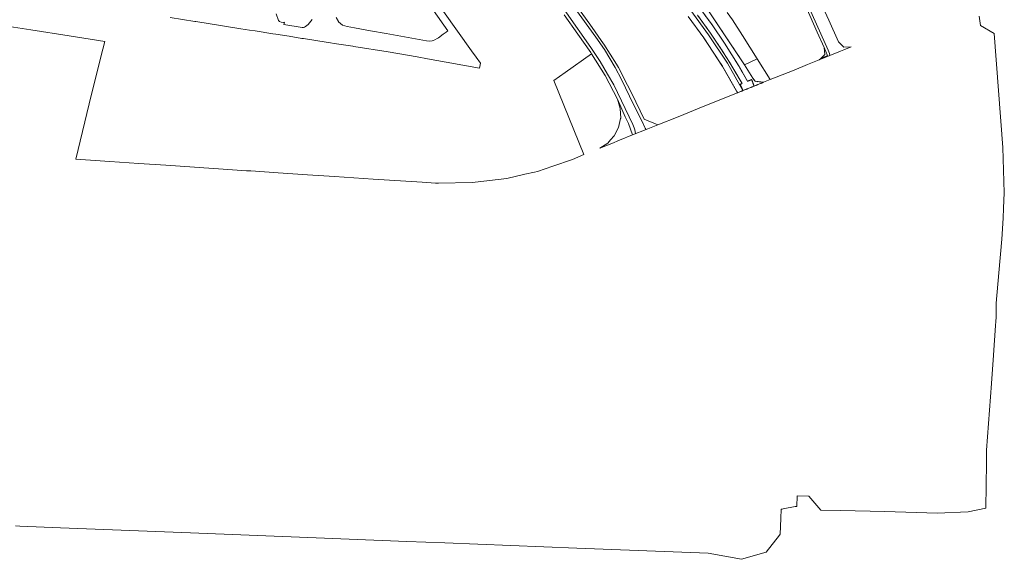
# Model space of a CAD drawing. Header units: millimetres. Extents: x -191 to 81095, y -508122 to 28741.
# Tile 213 of 251: x 5745 to 6256, y 9188 to 9468. Entities that reach past the tile are written whole.
import ezdxf

# ---------------------------------------------------------------- set-up
doc = ezdxf.new("R2010")
doc.units = ezdxf.units.MM
doc.linetypes.add('VE22-087 DB - VST Hervest-Dorsten ALK VA2736$0$1', pattern=[0])
doc.linetypes.add('VE22-087 DB - VST Hervest-Dorsten ALK VA2736$0$2', pattern=[0.16, 0.06, -0.1])
for name, color, linetype, lineweight in [('VE22-087 DB - VST Hervest-Dorsten ALK VA2736$0$AX_Flurstueck', 9, 'VE22-087 DB - VST Hervest-Dorsten ALK VA2736$0$1', 18), ('VE22-087 DB - VST Hervest-Dorsten ALK VA2736$0$AX_Strassenverkehr', 7, 'VE22-087 DB - VST Hervest-Dorsten ALK VA2736$0$1', 18), ('VE22-087 DB - VST Hervest-Dorsten ALK VA2736$0$AX_Strassenverkehrsanlage', 7, 'VE22-087 DB - VST Hervest-Dorsten ALK VA2736$0$1', 18), ('VE22-087 DB - VST Hervest-Dorsten ALK VA2736$0$AX_Vegetationsmerkmal', 7, 'VE22-087 DB - VST Hervest-Dorsten ALK VA2736$0$1', 18), ('VE22-087 DB - VST Hervest-Dorsten ALK VA2736$0$AX_Weg', 7, 'VE22-087 DB - VST Hervest-Dorsten ALK VA2736$0$1', 18), ('VE22-087 DB - VST Hervest-Dorsten ALK VA2736$0$AX_Wohnbauflaeche', 7, 'VE22-087 DB - VST Hervest-Dorsten ALK VA2736$0$1', 18), ('VE22-087 DB - VST Hervest-Dorsten ALK VA2736$0$Flurgrenzen', 9, 'VE22-087 DB - VST Hervest-Dorsten ALK VA2736$0$1', 18)]:
    doc.layers.add(name, color=color, linetype=linetype, lineweight=lineweight)
doc.layers.add('XREF ALK Kataster', color=251, linetype='Continuous')

# ---------------------------------------------------------------- blocks, each defined once
blk = doc.blocks.new('VE22-087 DB - VST Hervest-Dorsten ALK VA2736')
at = {"layer": 'VE22-087 DB - VST Hervest-Dorsten ALK VA2736$0$AX_Flurstueck', "linetype": 'VE22-087 DB - VST Hervest-Dorsten ALK VA2736$0$1', "lineweight": 13, "ltscale": 0.5}
for points in [[(6152.77, 9474.73, 0), (6158.52, 9461.83, 0), (6162.07, 9453.84, 0), (6162.38, 9450.15, 0), (6160.34, 9448.21, 0), (6159.52, 9447.43, 0), (6165.1, 9449.69, 0), (6170.56, 9451.89, 0), (6172.38, 9452.63, 0), (6176.13, 9454.14, 0), (6172.25, 9454.08, 0), (6169.47, 9456.82, 0), (6164.48, 9468.01, 0), (6158.19, 9482.14, 0)], [(6064.05, 9512.96, 0), (6102.18, 9460.42, 0), (6111.98, 9445.7, 0), (6120.01, 9431.49, 0), (6125.75, 9433.8, 0), (6130.67, 9435.78, 0), (6134.15, 9437.19, 0), (6127.3, 9448.02, 0), (6119.67, 9460.08, 0), (6114.56, 9468.18, 0), (6111.86, 9471.98, 0)], [(6091.54, 9469.96, 0), (6099.65, 9458.79, 0), (6109.45, 9444.06, 0), (6117.22, 9430.36, 0), (6120.01, 9431.49, 0), (6111.98, 9445.7, 0), (6102.18, 9460.42, 0), (6064.05, 9512.96, 0)], [(6027.19, 9470.83, 0), (6034.36, 9460.73, 0), (6041.11, 9451.2, 0), (6041.48, 9450.61, 0), (6048.48, 9439.4, 0), (6054.84, 9426.96, 0), (6056.32, 9422.21, 0), (6056.58, 9417.26, 0), (6056.53, 9417.03, 0), (6055.49, 9412.41, 0), (6053.21, 9408.01, 0), (6051.32, 9405.88, 0), (6049.87, 9404.25, 0), (6045.7, 9401.6, 0), (6051.89, 9404.09, 0), (6055.94, 9405.72, 0), (6062.7, 9408.44, 0), (6069.81, 9411.29, 0), (6075.91, 9413.75, 0), (6068.73, 9416.67, 0), (6062.27, 9430.05, 0), (6060.1, 9434.28, 0), (6055.44, 9443.4, 0), (6054.3, 9445.23, 0), (6047.83, 9455.6, 0), (6047.7, 9455.79, 0), (6040.51, 9465.91, 0), (6033.33, 9476.01, 0)], [(5959.42, 9473.08, 0), (5966.92, 9462.46, 0), (5966.1, 9461.88, 0), (5964.46, 9460.71, 0), (5962.01, 9458.95, 0), (5961.38, 9458.51, 0), (5960.12, 9457.75, 0), (5959.36, 9457.52, 0), (5958.71, 9457.33, 0), (5957.22, 9457.14, 0), (5955.85, 9457.26, 0), (5955.78, 9457.26, 0), (5934.92, 9461.04, 0), (5926.77, 9462.52, 0), (5918.55, 9464.01, 0), (5914.63, 9464.72, 0), (5912.16, 9465.53, 0), (5910.16, 9467.21, 0), (5910.1, 9467.31, 0), (5908.9, 9469.46, 0)], [(5822.81, 9469.42, 0), (5835.64, 9467.39, 0), (5836.13, 9467.31, 0), (5850.03, 9465.11, 0), (5859.45, 9463.62, 0), (5863.91, 9462.92, 0), (5866.86, 9462.45, 0), (5876.05, 9460.99, 0), (5877.73, 9460.73, 0), (5884.53, 9459.66, 0), (5891.22, 9458.6, 0), (5891.99, 9458.48, 0), (5899.49, 9457.3, 0), (5906.07, 9456.26, 0), (5907.98, 9455.96, 0), (5917.6, 9454.48, 0), (5918.1, 9454.4, 0), (5936.01, 9451.62, 0), (5950.91, 9448.93, 0), (5956.33, 9447.95, 0), (5966.07, 9446.19, 0), (5983.3, 9443.14, 0), (5983.77, 9445.68, 0), (5981.52, 9448.85, 0), (5979.15, 9452.19, 0), (5971.92, 9462.36, 0), (5964.71, 9472.54, 0)]]:
    blk.add_polyline3d(points, dxfattribs=at)
at = {"layer": 'VE22-087 DB - VST Hervest-Dorsten ALK VA2736$0$AX_Strassenverkehr', "color": 253, "linetype": 'VE22-087 DB - VST Hervest-Dorsten ALK VA2736$0$1', "lineweight": 13, "ltscale": 0.5, "true_color": 0x999999}
for points in [[(6152.77, 9474.73, 0), (6158.52, 9461.83, 0), (6162.07, 9453.84, 0), (6163.91, 9449.71, 0), (6160.34, 9448.21, 0), (6159.52, 9447.43, 0), (6165.1, 9449.69, 0), (6170.56, 9451.89, 0), (6172.38, 9452.63, 0), (6176.13, 9454.14, 0), (6172.25, 9454.08, 0), (6169.47, 9456.82, 0), (6164.48, 9468.01, 0), (6158.19, 9482.14, 0)], [(6027.19, 9470.83, 0), (6034.36, 9460.73, 0), (6041.11, 9451.2, 0), (6041.48, 9450.61, 0), (6048.48, 9439.4, 0), (6054.84, 9426.96, 0), (6058.95, 9417.92, 0), (6060.53, 9414.33, 0), (6062.7, 9408.44, 0), (6069.81, 9411.29, 0), (6075.91, 9413.75, 0), (6068.73, 9416.67, 0), (6062.27, 9430.05, 0), (6060.1, 9434.28, 0), (6055.44, 9443.4, 0), (6054.3, 9445.23, 0), (6047.83, 9455.6, 0), (6047.7, 9455.79, 0), (6040.51, 9465.91, 0), (6033.33, 9476.01, 0)], [(5896.45, 9468.4, 0), (5894.37, 9465.8, 0), (5893.09, 9464.68, 0), (5892.54, 9464.38, 0), (5891.99, 9464.29, 0), (5891.26, 9464.32, 0), (5881.83, 9465.85, 0), (5882.08, 9467, 0), (5881.55, 9466.85, 0), (5880.5, 9466.94, 0), (5879.6, 9467.28, 0), (5879.12, 9467.95, 0), (5877.85, 9471.37, 0)], [(5822.81, 9469.42, 0), (5835.64, 9467.39, 0), (5836.13, 9467.31, 0), (5850.03, 9465.11, 0), (5859.45, 9463.62, 0), (5863.91, 9462.92, 0), (5866.86, 9462.45, 0), (5876.05, 9460.99, 0), (5877.73, 9460.73, 0), (5884.53, 9459.66, 0), (5891.22, 9458.6, 0), (5891.99, 9458.48, 0), (5899.49, 9457.3, 0), (5906.07, 9456.26, 0), (5907.98, 9455.96, 0), (5917.6, 9454.48, 0), (5918.1, 9454.4, 0), (5936.01, 9451.62, 0), (5950.91, 9448.93, 0), (5956.33, 9447.95, 0), (5966.07, 9446.19, 0), (5983.3, 9443.14, 0), (5983.77, 9445.68, 0), (5981.52, 9448.85, 0), (5979.15, 9452.19, 0), (5971.92, 9462.36, 0), (5964.71, 9472.54, 0)], [(5959.42, 9473.08, 0), (5966.92, 9462.46, 0), (5966.1, 9461.88, 0), (5964.46, 9460.71, 0), (5962.01, 9458.95, 0), (5961.38, 9458.51, 0), (5960.12, 9457.75, 0), (5959.36, 9457.52, 0), (5958.71, 9457.33, 0), (5957.22, 9457.14, 0), (5955.85, 9457.26, 0), (5955.78, 9457.26, 0), (5934.92, 9461.04, 0), (5926.77, 9462.52, 0), (5918.55, 9464.01, 0), (5914.63, 9464.72, 0), (5912.16, 9465.53, 0), (5910.16, 9467.21, 0), (5910.1, 9467.31, 0), (5908.9, 9469.46, 0)]]:
    blk.add_polyline3d(points, dxfattribs=at)
at = {"layer": 'VE22-087 DB - VST Hervest-Dorsten ALK VA2736$0$AX_Strassenverkehrsanlage', "color": 7, "linetype": 'VE22-087 DB - VST Hervest-Dorsten ALK VA2736$0$1', "lineweight": 13, "ltscale": 0.5, "true_color": 0xf7f7f0}
for points in [[(6165.1, 9449.69, 0), (6164.92, 9450.71, 0), (6164.13, 9452.54, 0), (6148.31, 9488.04, 0), (6133.63, 9521.27, 0), (6132.83, 9523.06, 0), (6132.17, 9524.18, 0), (6131.44, 9524.98, 0), (6130.46, 9525.44, 0), (6129.5, 9525.79, 0), (6128.56, 9525.93, 0), (6127.26, 9525.75, 0), (6125.81, 9525.22, 0), (6121.41, 9523.37, 0), (6116.99, 9533.79, 0), (6111.71, 9547.12, 0), (6106.57, 9559.85, 0), (6093.1, 9593.31, 0), (6083.66, 9616.69, 0), (6081.83, 9620.53, 0), (6081.46, 9621.2, 0)], [(6064.21, 9409.04, 0), (6064.1, 9410.24, 0), (6063.92, 9411.13, 0), (6063.57, 9412.13, 0), (6062.81, 9413.83, 0), (6052.92, 9434.4, 0), (6049.75, 9440.01, 0), (6045.88, 9446.65, 0), (6041.13, 9453.8, 0), (6028.45, 9471.77, 0), (6016.5, 9488.5, 0), (6001.05, 9510.28, 0), (5985.91, 9531.2, 0), (5984.22, 9533.81, 0), (5982.55, 9536.7, 0), (5978.68, 9544.6, 0), (5975.97, 9550.64, 0), (5967.2, 9572.82, 0), (5966.76, 9573.93, 0), (5966.36, 9574.59, 0)], [(5972.05, 9576.89, 0), (5971.89, 9576.31, 0), (5971.89, 9575.88, 0), (5971.96, 9575.4, 0), (5974, 9569.64, 0), (5977.17, 9561.11, 0), (5982.55, 9548.47, 0), (5985.02, 9543.39, 0), (5988.07, 9537.79, 0), (5991.77, 9532.16, 0), (6002.3, 9517.16, 0), (6015.47, 9498.6, 0), (6027.83, 9481.3, 0), (6043.62, 9459.16, 0), (6048.08, 9452.73, 0), (6053.72, 9443.39, 0), (6057.06, 9437.26, 0), (6063.25, 9424.34, 0), (6067.62, 9415.45, 0), (6068.9, 9412.64, 0), (6069.27, 9412.01, 0), (6069.81, 9411.29, 0)]]:
    blk.add_polyline3d(points, dxfattribs=at)
at = {"layer": 'VE22-087 DB - VST Hervest-Dorsten ALK VA2736$0$AX_Vegetationsmerkmal', "color": 7, "linetype": 'VE22-087 DB - VST Hervest-Dorsten ALK VA2736$0$1', "lineweight": 13, "ltscale": 0.5}
for points in [[(6091.54, 9469.96, 0), (6099.65, 9458.79, 0), (6109.45, 9444.06, 0), (6117.22, 9430.36, 0), (6120.01, 9431.49, 0), (6118.54, 9434.75, 0), (6119.57, 9435.16, 0), (6115.25, 9442.42, 0), (6112.99, 9446.21, 0), (6108.38, 9453.55, 0), (6103.15, 9461.34, 0), (6096.44, 9470.69, 0)], [(6097.07, 9474.9, 0), (6103.93, 9465.7, 0), (6110.45, 9456.04, 0), (6118.02, 9443.93, 0), (6122.3, 9436.32, 0), (6124.51, 9437.19, 0), (6125.75, 9433.8, 0), (6130.67, 9435.78, 0), (6126.28, 9436.31, 0), (6125.07, 9437.96, 0), (6120.83, 9444.88, 0), (6096.85, 9480.84, 0)], [(6120.83, 9444.88, 0), (6096.85, 9480.84, 0), (6088.9, 9492.36, 0), (6071.27, 9516.14, 0), (6063.56, 9527.26, 0), (6056.59, 9538.82, 0), (6050.47, 9550.83, 0), (6045.24, 9562.91, 0), (6040.27, 9575.42, 0), (6035.61, 9588.98, 0), (6033.04, 9601.13, 0)]]:
    blk.add_polyline3d(points, dxfattribs=at)
at = {"layer": 'VE22-087 DB - VST Hervest-Dorsten ALK VA2736$0$AX_Weg', "color": 7, "linetype": 'VE22-087 DB - VST Hervest-Dorsten ALK VA2736$0$2', "lineweight": 13, "ltscale": 0.5}
for points in [[(6091.54, 9469.96, 0), (6099.65, 9458.79, 0), (6109.45, 9444.06, 0), (6117.22, 9430.36, 0), (6120.01, 9431.49, 0), (6118.54, 9434.75, 0), (6119.57, 9435.16, 0), (6115.25, 9442.42, 0), (6112.99, 9446.21, 0), (6108.38, 9453.55, 0), (6103.15, 9461.34, 0), (6096.44, 9470.69, 0)], [(6096.44, 9470.69, 0), (6103.15, 9461.34, 0), (6108.38, 9453.55, 0), (6112.99, 9446.21, 0), (6115.25, 9442.42, 0), (6119.57, 9435.16, 0), (6118.54, 9434.75, 0), (6120.01, 9431.49, 0), (6125.75, 9433.8, 0), (6124.51, 9437.19, 0), (6122.3, 9436.32, 0), (6118.02, 9443.93, 0), (6110.45, 9456.04, 0), (6103.93, 9465.7, 0), (6097.07, 9474.9, 0)], [(6097.07, 9474.9, 0), (6103.93, 9465.7, 0), (6110.45, 9456.04, 0), (6118.02, 9443.93, 0), (6122.3, 9436.32, 0), (6124.51, 9437.19, 0), (6125.75, 9433.8, 0), (6130.67, 9435.78, 0), (6126.28, 9436.31, 0), (6125.07, 9437.96, 0), (6120.83, 9444.88, 0), (6096.85, 9480.84, 0)]]:
    blk.add_polyline3d(points, dxfattribs=at)
at = {"layer": 'VE22-087 DB - VST Hervest-Dorsten ALK VA2736$0$AX_Wohnbauflaeche', "color": 253, "linetype": 'VE22-087 DB - VST Hervest-Dorsten ALK VA2736$0$1', "lineweight": 13, "ltscale": 0.5, "true_color": 0x999999}
for points in [[(6111.86, 9471.98, 0), (6114.56, 9468.18, 0), (6119.67, 9460.08, 0), (6127.3, 9448.02, 0), (6120.83, 9444.88, 0), (6125.07, 9437.96, 0), (6126.28, 9436.31, 0), (6130.67, 9435.78, 0), (6134.15, 9437.19, 0), (6146.49, 9442.15, 0), (6153.4, 9444.95, 0), (6159.52, 9447.43, 0), (6160.34, 9448.21, 0), (6163.91, 9449.71, 0), (6162.07, 9453.84, 0), (6158.52, 9461.83, 0), (6152.77, 9474.73, 0)], [(6033.33, 9476.01, 0), (6040.51, 9465.91, 0), (6047.7, 9455.79, 0), (6047.83, 9455.6, 0), (6054.3, 9445.23, 0), (6055.44, 9443.4, 0), (6060.1, 9434.28, 0), (6062.27, 9430.05, 0), (6068.73, 9416.67, 0), (6075.91, 9413.75, 0), (6086.3, 9417.92, 0), (6100.21, 9423.52, 0), (6117.22, 9430.36, 0), (6109.45, 9444.06, 0), (6099.65, 9458.79, 0), (6091.54, 9469.96, 0)], [(5964.71, 9472.54, 0), (5971.92, 9462.36, 0), (5979.15, 9452.19, 0), (5981.52, 9448.85, 0), (5983.77, 9445.68, 0), (5983.3, 9443.14, 0), (5966.07, 9446.19, 0), (5956.33, 9447.95, 0), (5950.91, 9448.93, 0), (5936.01, 9451.62, 0), (5918.1, 9454.4, 0), (5917.6, 9454.48, 0), (5907.98, 9455.96, 0), (5906.07, 9456.26, 0), (5899.49, 9457.3, 0), (5891.99, 9458.48, 0), (5891.22, 9458.6, 0), (5884.53, 9459.66, 0), (5877.73, 9460.73, 0), (5876.05, 9460.99, 0), (5866.86, 9462.45, 0), (5863.91, 9462.92, 0), (5859.45, 9463.62, 0), (5850.03, 9465.11, 0), (5836.13, 9467.31, 0), (5835.64, 9467.39, 0), (5822.81, 9469.42, 0)], [(5739.26, 9464.81, 0), (5750.62, 9463.02, 0), (5770.5, 9459.88, 0), (5788.86, 9456.99, 0), (5787.85, 9452.97, 0), (5782.16, 9430.3, 0), (5780.77, 9424.55, 0), (5773.82, 9395.82, 0), (5791.55, 9394.64, 0), (5806.53, 9393.64, 0), (5820.62, 9392.7, 0), (5835.45, 9391.72, 0), (5837.8, 9391.56, 0), (5850.38, 9390.72, 0), (5862.5, 9389.91, 0), (5864.66, 9389.76, 0), (5878.84, 9388.82, 0), (5894.12, 9387.8, 0), (5908.15, 9386.87, 0), (5928.07, 9385.54, 0), (5945.05, 9384.42, 0), (5953.52, 9383.87, 0), (5960.56, 9383.39, 0), (5962.04, 9383.43, 0), (5979.54, 9383.8, 0), (5981.02, 9384.02, 0), (5997.54, 9385.91, 0), (6006.91, 9388.08, 0), (6011.88, 9389.23, 0), (6013.36, 9389.57, 0), (6021.41, 9392.33, 0), (6031.51, 9395.79, 0), (6037.36, 9398.25, 0), (6021.82, 9436.7, 0), (6027.83, 9440.96, 0), (6041.48, 9450.61, 0), (6041.11, 9451.2, 0), (6034.36, 9460.73, 0), (6027.19, 9470.83, 0)]]:
    blk.add_polyline3d(points, dxfattribs=at)
at = {"layer": 'VE22-087 DB - VST Hervest-Dorsten ALK VA2736$0$Flurgrenzen', "ltscale": 0.5}
blk.add_polyline3d([(5742.52, 9205.5, 0), (5744.93, 9205.41, 0), (5766.01, 9204.58, 0), (5833.31, 9201.92, 0), (5898.5, 9199.35, 0), (5945.67, 9197.49, 0), (5965.29, 9196.71, 0), (6033.74, 9194.05, 0), (6101.98, 9191.41, 0), (6119.27, 9188.2, 0), (6132.06, 9191.9, 0), (6138.88, 9200.74, 0), (6139.24, 9201.21, 0), (6139.58, 9209.31, 0), (6139.79, 9214.3, 0), (6140.33, 9214.28, 0), (6140.78, 9214.37, 0), (6147.04, 9215.68, 0), (6147.58, 9215.66, 0), (6148, 9215.64, 0), (6148.16, 9221.17, 0), (6154.11, 9220.99, 0), (6160.4, 9213.73, 0), (6170.58, 9213.5, 0), (6193.67, 9212.96, 0), (6220.79, 9212.24, 0), (6236.83, 9212.93, 0), (6245.96, 9214.79, 0), (6246.31, 9238.25, 0), (6246.34, 9240.38, 0), (6246.4, 9244.86, 0), (6248.89, 9279.42, 0), (6249.95, 9294.1, 0), (6251.05, 9309.51, 0), (6251.22, 9311.71, 0), (6251.37, 9313.81, 0), (6251.37, 9313.96, 0), (6251.39, 9321.2, 0), (6252.78, 9336.87, 0), (6254.36, 9354.45, 0), (6254.91, 9365.27, 0), (6255.17, 9370.52, 0), (6255.57, 9378.41, 0), (6254.73, 9401.99, 0), (6250.3, 9461.07, 0), (6243.24, 9465.32, 0), (6242.48, 9470.04, 0)], dxfattribs=at)

msp = doc.modelspace()

# ---------------------------------------------------------------- block references
at = {"layer": 'XREF ALK Kataster', "color": 251}
msp.add_blockref('VE22-087 DB - VST Hervest-Dorsten ALK VA2736', (0, 0), dxfattribs=at)

doc.saveas('drawing.dxf')
